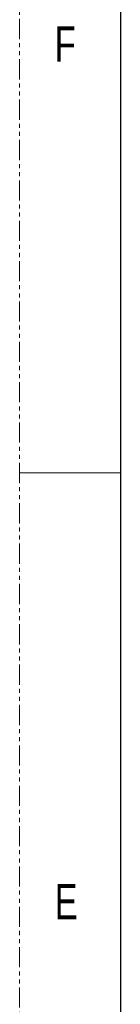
# Model space of a CAD drawing. Header units: millimetres. Extents: x -1086 to 4901, y 927 to 9917.
# Tile 73 of 86: x 2107 to 2138, y 8940 to 9250. Entities that reach past the tile are written whole.
import ezdxf

# ---------------------------------------------------------------- set-up
doc = ezdxf.new("R2010")
doc.units = ezdxf.units.MM
doc.linetypes.add('SLD-Phantom', pattern=[12.7, 6.35, -1.27, 1.27, -1.27, 1.27, -1.27])
doc.linetypes.add('SLD-Solid', pattern=[0])
doc.styles.add('SLDTEXTSTYLE0', font='GOTHIC.TTF', dxfattribs={"width": 0.7304})

msp = doc.modelspace()

# ---------------------------------------------------------------- linework, layer by layer
at = {"color": 7, "linetype": 'SLD-Phantom', "lineweight": 0}
msp.add_line((2106.73, 7758.244), (2106.73, 9917.244), dxfattribs=at)
at = {"color": 7, "linetype": 'SLD-Solid', "lineweight": 30}
msp.add_line((2138.48, 9853.744), (2138.48, 7821.744), dxfattribs=at)
at = {"color": 7, "linetype": 'SLD-Solid', "lineweight": 0}
msp.add_line((2106.73, 9107.619), (2138.48, 9107.619), dxfattribs=at)

# ---------------------------------------------------------------- texts
at = {"color": 7, "linetype": 'Continuous', "lineweight": 0, "style": 'SLDTEXTSTYLE0', "width": 0.7304}
for s, p in [('F', (2117.765, 9236.996)), ('E', (2117.781, 8967.121))]:
    msp.add_text(s, height=11.113, dxfattribs=at).set_placement(p)

doc.saveas('drawing.dxf')
